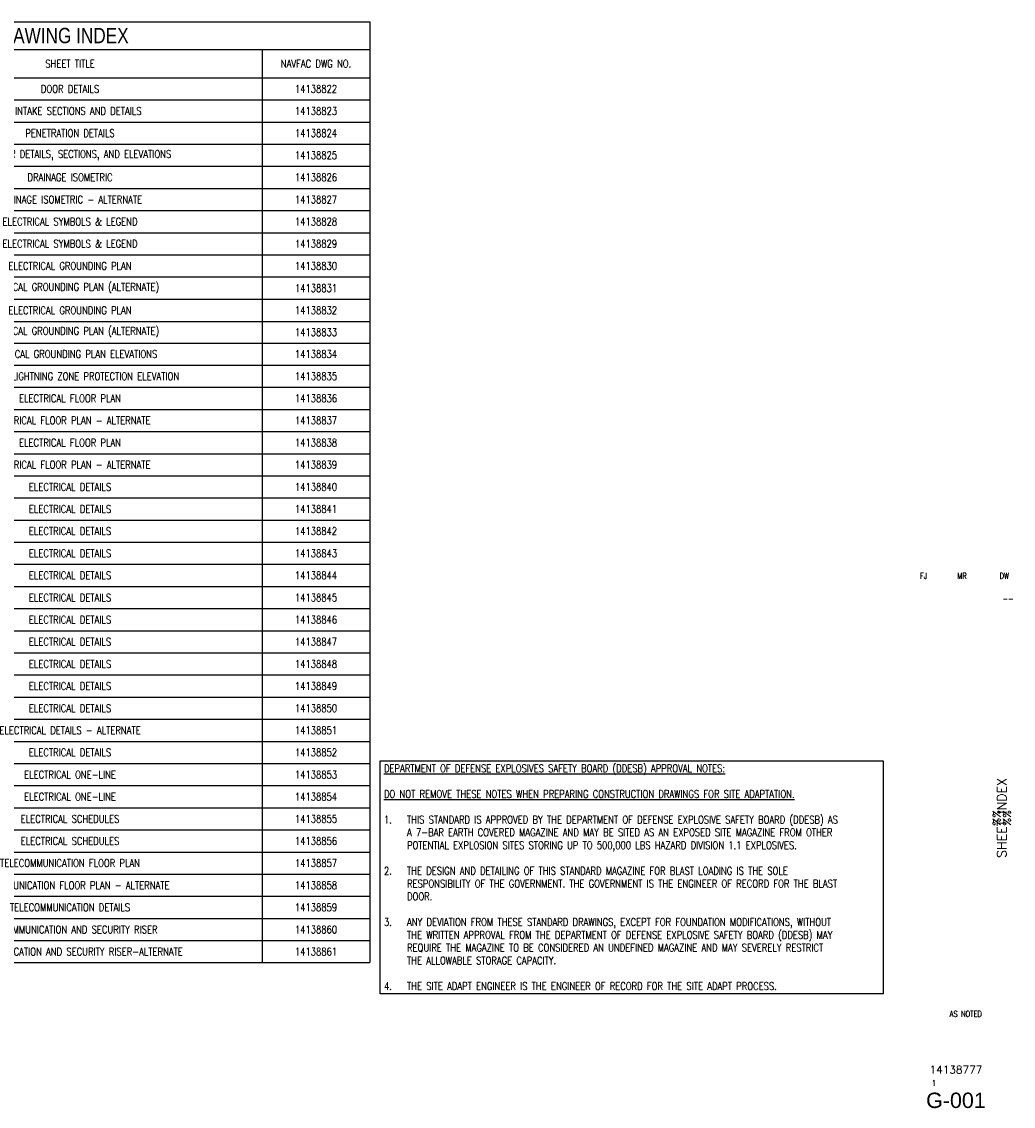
# Paper-space layout 'G-001 - SHEET INDEX' of a CAD drawing. Header units: feet. Extents: x 0.9 to 33.2, y 0.8 to 20.3.
# Tile 2 of 2: x 17.1 to 33.2, y 0.8 to 18.5. Entities that reach past the tile are written whole.
import ezdxf
from ezdxf.enums import TextEntityAlignment as Align

# ---------------------------------------------------------------- set-up
doc = ezdxf.new("R2010")
doc.units = ezdxf.units.FT
doc.header["$MEASUREMENT"] = 0
for name, color, linetype in [('G-ANNO-TEXT', 2, 'Continuous'), ('G-ANNO-TTLB', 7, 'Continuous'), ('S-ANNO-TEXT', 2, 'Continuous')]:
    doc.layers.add(name, color=color, linetype=linetype)
doc.styles.add('Annotative', font='romans.shx', dxfattribs={"width": 0.8, "height": 0.125})
doc.styles.add('RomanS', font='romans.shx', dxfattribs={"width": 0.8})
doc.styles.add('TITLES', font='swiss.ttf', dxfattribs={"width": 0.8})

# ---------------------------------------------------------------- blocks, each defined once
blk = doc.blocks.new('NAVFAC_Sheet_Info')
at = {"layer": 'G-ANNO-TTLB', "color": 3, "style": 'TITLES', "width": 0.8}
for tag, p in [('DESIGNED_BY', (31.723, 9.469)), ('DRAWN_BY', (32.348, 9.469)), ('REVIEWED_BY', (33.036, 9.469))]:
    blk.add_attdef(tag, text='', height=0.125, dxfattribs=at).set_placement(p, align=Align.MIDDLE)
blk.add_attdef('BRANCH_MANAGER', text='', height=0.125, dxfattribs=at).set_placement((33.188, 9.094), align=Align.MIDDLE_RIGHT)
for tag, p in [('SHEET_TITLE_1_OF_2', (32.91, 5.531)), ('SHEET_TITLE_1_OF_1', (32.995, 5.531)), ('SHEET_TITLE_2_OF_2', (33.08, 5.531))]:
    blk.add_attdef(tag, text='', height=0.125, rotation=90, dxfattribs=at).set_placement(p, align=Align.MIDDLE_CENTER)
at = {"layer": 'G-ANNO-TTLB', "color": 4, "style": 'TITLES', "width": 0.8}
for tag, height, p in [('SCALE', 0.1, (32.41, 2.344)), ('NAVFAC_DWG_NUMBER', 0.125, (32.25, 1.437)), ('SHEET_X', 0.0938, (31.891, 1.219))]:
    blk.add_attdef(tag, text='', height=height, dxfattribs=at).set_placement(p, align=Align.MIDDLE)
at = {"layer": 'G-ANNO-TTLB', "color": 4, "style": 'TITLES'}
blk.add_attdef('DISCIPLINE_SHEET_NO', text='', height=0.25, dxfattribs=at).set_placement((32.25, 0.938), align=Align.MIDDLE)
blk = doc.blocks.new('*T3')
at = {"layer": 'G-ANNO-TEXT', "color": 0, "linetype": 'ByBlock', "lineweight": -2, "transparency": 16777216}
for p, q in [((0, 0), (10.125, 0)), ((0, 0), (0, -15.305)), ((10.125, 0), (10.125, -15.305)), ((0, -0.453), (10.125, -0.453)), ((1.125, -0.453), (1.125, -15.305)), ((2.125, -0.453), (2.125, -15.305)), ((8.375, -0.453), (8.375, -15.305)), ((0, -0.913), (10.125, -0.913)), ((0, -1.273), (10.125, -1.273)), ((0, -1.633), (10.125, -1.633)), ((0, -1.992), (10.125, -1.992)), ((0, -2.352), (10.125, -2.352)), ((0, -2.712), (10.125, -2.712)), ((0, -3.072), (10.125, -3.072)), ((0, -3.432), (10.125, -3.432)), ((0, -3.792), (10.125, -3.792)), ((0, -4.152), (10.125, -4.152)), ((0, -4.515), (10.125, -4.515)), ((0, -4.875), (10.125, -4.875)), ((0, -5.226), (10.125, -5.226)), ((0, -5.586), (10.125, -5.586)), ((0, -5.946), (10.125, -5.946)), ((0, -6.306), (10.125, -6.306)), ((0, -6.666), (10.125, -6.666)), ((0, -7.026), (10.125, -7.026)), ((0, -7.386), (10.125, -7.386)), ((0, -7.746), (10.125, -7.746)), ((0, -8.106), (10.125, -8.106)), ((0, -8.466), (10.125, -8.466)), ((0, -8.826), (10.125, -8.826)), ((0, -9.186), (10.125, -9.186)), ((0, -9.546), (10.125, -9.546)), ((0, -9.906), (10.125, -9.906)), ((0, -10.266), (10.125, -10.266)), ((0, -10.626), (10.125, -10.626)), ((0, -10.986), (10.125, -10.986)), ((0, -11.346), (10.125, -11.346)), ((0, -11.706), (10.125, -11.706)), ((0, -12.066), (10.125, -12.066)), ((0, -12.426), (10.125, -12.426)), ((0, -12.786), (10.125, -12.786)), ((0, -13.146), (10.125, -13.146)), ((0, -13.506), (10.125, -13.506)), ((0, -13.866), (10.125, -13.866)), ((0, -14.226), (10.125, -14.226)), ((0, -14.586), (10.125, -14.586)), ((0, -14.946), (10.125, -14.946)), ((0, -15.305), (10.125, -15.305))]:
    blk.add_line(p, q, dxfattribs=at)
at = {"layer": 'G-ANNO-TEXT', "color": 0, "transparency": 16777216, "attachment_point": 5}
for s, insert, char_height, width, style in [('DRAWING INDEX', (5.062, -0.227), 0.25, 10.005, 'TITLES'), ('SHEET TITLE', (5.25, -0.683), 0.125, 6.13, 'RomanS'), ('NAVFAC DWG NO.', (9.25, -0.683), 0.125, 1.63, 'RomanS'), ('S-706', (1.625, -1.093), 0.125, 0.88, 'RomanS'), ('DOOR DETAILS', (5.25, -1.093), 0.125, 6.13, 'RomanS'), ('14138822', (9.25, -1.093), 0.125, 1.63, 'RomanS'), ('S-707', (1.625, -1.453), 0.125, 0.88, 'RomanS'), ('AIR INTAKE SECTIONS AND DETAILS', (5.25, -1.453), 0.125, 6.13, 'RomanS'), ('14138823', (9.25, -1.453), 0.125, 1.63, 'RomanS'), ('S707A', (1.625, -1.813), 0.125, 0.88, 'RomanS'), ('PENETRATION DETAILS', (5.25, -1.813), 0.125, 6.13, 'RomanS'), ('14138824', (9.25, -1.813), 0.125, 1.63, 'RomanS'), ('S-708', (1.625, -2.172), 0.125, 0.88, 'RomanS'), ('VENTILATOR DETAILS, SECTIONS, AND ELEVATIONS', (5.25, -2.172), 0.125, 6.13, 'RomanS'), ('14138825', (9.25, -2.172), 0.125, 1.63, 'RomanS'), ('S-709', (1.625, -2.532), 0.125, 0.88, 'RomanS'), ('DRAINAGE ISOMETRIC', (5.25, -2.532), 0.125, 6.13, 'RomanS'), ('14138826', (9.25, -2.532), 0.125, 1.63, 'RomanS'), ('S709A', (1.625, -2.892), 0.125, 0.88, 'RomanS'), ('DRAINAGE ISOMETRIC - ALTERNATE', (5.25, -2.892), 0.125, 6.13, 'RomanS'), ('14138827', (9.25, -2.892), 0.125, 1.63, 'RomanS'), ('E-001', (1.625, -3.252), 0.125, 0.88, 'RomanS'), ('ELECTRICAL SYMBOLS & LEGEND', (5.25, -3.252), 0.125, 6.13, 'RomanS'), ('14138828', (9.25, -3.252), 0.125, 1.63, 'RomanS'), ('E-002', (1.625, -3.612), 0.125, 0.88, 'RomanS'), ('ELECTRICAL SYMBOLS & LEGEND', (5.25, -3.612), 0.125, 6.13, 'RomanS'), ('14138829', (9.25, -3.612), 0.125, 1.63, 'RomanS'), ('EG101', (1.625, -3.972), 0.125, 0.88, 'RomanS'), ('ELECTRICAL GROUNDING PLAN', (5.25, -3.972), 0.125, 6.13, 'RomanS'), ('14138830', (9.25, -3.972), 0.125, 1.63, 'RomanS'), ('EG101A', (1.625, -4.334), 0.125, 0.88, 'RomanS'), ('ELECTRICAL GROUNDING PLAN (ALTERNATE)', (5.25, -4.334), 0.125, 6.13, 'RomanS'), ('14138831', (9.25, -4.334), 0.125, 1.63, 'RomanS'), ('EG102', (1.625, -4.695), 0.125, 0.88, 'RomanS'), ('ELECTRICAL GROUNDING PLAN', (5.25, -4.695), 0.125, 6.13, 'RomanS'), ('14138832', (9.25, -4.695), 0.125, 1.63, 'RomanS'), ('EG102A', (1.625, -5.05), 0.125, 0.88, 'RomanS'), ('ELECTRICAL GROUNDING PLAN (ALTERNATE)', (5.25, -5.05), 0.125, 6.13, 'RomanS'), ('14138833', (9.25, -5.05), 0.125, 1.63, 'RomanS'), ('EG201', (1.625, -5.406), 0.125, 0.88, 'RomanS'), ('ELECTRICAL GROUNDING PLAN ELEVATIONS', (5.25, -5.406), 0.125, 6.13, 'RomanS'), ('14138834', (9.25, -5.406), 0.125, 1.63, 'RomanS'), ('EG202', (1.625, -5.766), 0.125, 0.88, 'RomanS'), ('ELECTRICAL LIGHTNING ZONE PROTECTION ELEVATION', (5.25, -5.766), 0.125, 6.13, 'RomanS'), ('14138835', (9.25, -5.766), 0.125, 1.63, 'RomanS'), ('E-101', (1.625, -6.126), 0.125, 0.88, 'RomanS'), ('ELECTRICAL FLOOR PLAN', (5.25, -6.126), 0.125, 6.13, 'RomanS'), ('14138836', (9.25, -6.126), 0.125, 1.63, 'RomanS'), ('E101A', (1.625, -6.486), 0.125, 0.88, 'RomanS'), ('ELECTRICAL FLOOR PLAN - ALTERNATE', (5.25, -6.486), 0.125, 6.13, 'RomanS'), ('14138837', (9.25, -6.486), 0.125, 1.63, 'RomanS'), ('E-102', (1.625, -6.846), 0.125, 0.88, 'RomanS'), ('ELECTRICAL FLOOR PLAN', (5.25, -6.846), 0.125, 6.13, 'RomanS'), ('14138838', (9.25, -6.846), 0.125, 1.63, 'RomanS'), ('E102A', (1.625, -7.206), 0.125, 0.88, 'RomanS'), ('ELECTRICAL FLOOR PLAN - ALTERNATE', (5.25, -7.206), 0.125, 6.13, 'RomanS'), ('14138839', (9.25, -7.206), 0.125, 1.63, 'RomanS'), ('E-501', (1.625, -7.566), 0.125, 0.88, 'RomanS'), ('ELECTRICAL DETAILS', (5.25, -7.566), 0.125, 6.13, 'RomanS'), ('14138840', (9.25, -7.566), 0.125, 1.63, 'RomanS'), ('E-502', (1.625, -7.926), 0.125, 0.88, 'RomanS'), ('ELECTRICAL DETAILS', (5.25, -7.926), 0.125, 6.13, 'RomanS'), ('14138841', (9.25, -7.926), 0.125, 1.63, 'RomanS'), ('E-503', (1.625, -8.286), 0.125, 0.88, 'RomanS'), ('ELECTRICAL DETAILS', (5.25, -8.286), 0.125, 6.13, 'RomanS'), ('14138842', (9.25, -8.286), 0.125, 1.63, 'RomanS'), ('E-504', (1.625, -8.646), 0.125, 0.88, 'RomanS'), ('ELECTRICAL DETAILS', (5.25, -8.646), 0.125, 6.13, 'RomanS'), ('14138843', (9.25, -8.646), 0.125, 1.63, 'RomanS'), ('E-505', (1.625, -9.006), 0.125, 0.88, 'RomanS'), ('ELECTRICAL DETAILS', (5.25, -9.006), 0.125, 6.13, 'RomanS'), ('14138844', (9.25, -9.006), 0.125, 1.63, 'RomanS'), ('E-506', (1.625, -9.366), 0.125, 0.88, 'RomanS'), ('ELECTRICAL DETAILS', (5.25, -9.366), 0.125, 6.13, 'RomanS'), ('14138845', (9.25, -9.366), 0.125, 1.63, 'RomanS'), ('E-507', (1.625, -9.726), 0.125, 0.88, 'RomanS'), ('ELECTRICAL DETAILS', (5.25, -9.726), 0.125, 6.13, 'RomanS'), ('14138846', (9.25, -9.726), 0.125, 1.63, 'RomanS'), ('E-508', (1.625, -10.086), 0.125, 0.88, 'RomanS'), ('ELECTRICAL DETAILS', (5.25, -10.086), 0.125, 6.13, 'RomanS'), ('14138847', (9.25, -10.086), 0.125, 1.63, 'RomanS'), ('E-509', (1.625, -10.446), 0.125, 0.88, 'RomanS'), ('ELECTRICAL DETAILS', (5.25, -10.446), 0.125, 6.13, 'RomanS'), ('14138848', (9.25, -10.446), 0.125, 1.63, 'RomanS'), ('E-510', (1.625, -10.806), 0.125, 0.88, 'RomanS'), ('ELECTRICAL DETAILS', (5.25, -10.806), 0.125, 6.13, 'RomanS'), ('14138849', (9.25, -10.806), 0.125, 1.63, 'RomanS'), ('E-511', (1.625, -11.166), 0.125, 0.88, 'RomanS'), ('ELECTRICAL DETAILS', (5.25, -11.166), 0.125, 6.13, 'RomanS'), ('14138850', (9.25, -11.166), 0.125, 1.63, 'RomanS'), ('E-512', (1.625, -11.526), 0.125, 0.88, 'RomanS'), ('ELECTRICAL DETAILS - ALTERNATE', (5.25, -11.526), 0.125, 6.13, 'RomanS'), ('14138851', (9.25, -11.526), 0.125, 1.63, 'RomanS'), ('E-513', (1.625, -11.886), 0.125, 0.88, 'RomanS'), ('ELECTRICAL DETAILS', (5.25, -11.886), 0.125, 6.13, 'RomanS'), ('14138852', (9.25, -11.886), 0.125, 1.63, 'RomanS'), ('E-601', (1.625, -12.246), 0.125, 0.88, 'RomanS'), ('ELECTRICAL ONE-LINE', (5.25, -12.246), 0.125, 6.13, 'RomanS'), ('14138853', (9.25, -12.246), 0.125, 1.63, 'RomanS'), ('E-602', (1.625, -12.606), 0.125, 0.88, 'RomanS'), ('ELECTRICAL ONE-LINE', (5.25, -12.606), 0.125, 6.13, 'RomanS'), ('14138854', (9.25, -12.606), 0.125, 1.63, 'RomanS'), ('E-603', (1.625, -12.966), 0.125, 0.88, 'RomanS'), ('ELECTRICAL SCHEDULES', (5.25, -12.966), 0.125, 6.13, 'RomanS'), ('14138855', (9.25, -12.966), 0.125, 1.63, 'RomanS'), ('E-604', (1.625, -13.326), 0.125, 0.88, 'RomanS'), ('ELECTRICAL SCHEDULES', (5.25, -13.326), 0.125, 6.13, 'RomanS'), ('14138856', (9.25, -13.326), 0.125, 1.63, 'RomanS'), ('T-101', (1.625, -13.686), 0.125, 0.88, 'RomanS'), ('TELECOMMUNICATION FLOOR PLAN', (5.25, -13.686), 0.125, 6.13, 'RomanS'), ('14138857', (9.25, -13.686), 0.125, 1.63, 'RomanS'), ('T101A', (1.625, -14.046), 0.125, 0.88, 'RomanS'), ('TELECOMMUNICATION FLOOR PLAN - ALTERNATE', (5.25, -14.046), 0.125, 6.13, 'RomanS'), ('14138858', (9.25, -14.046), 0.125, 1.63, 'RomanS'), ('T-501', (1.625, -14.406), 0.125, 0.88, 'RomanS'), ('TELECOMMUNICATION DETAILS', (5.25, -14.406), 0.125, 6.13, 'RomanS'), ('14138859', (9.25, -14.406), 0.125, 1.63, 'RomanS'), ('T-601', (1.625, -14.766), 0.125, 0.88, 'RomanS'), ('TELECOMMUNICATION AND SECURITY RISER', (5.25, -14.766), 0.125, 6.13, 'RomanS'), ('14138860', (9.25, -14.766), 0.125, 1.63, 'RomanS'), ('T601A', (1.625, -15.125), 0.125, 0.88, 'RomanS'), ('TELECOMMUNICATION AND SECURITY RISER-ALTERNATE', (5.25, -15.125), 0.125, 6.13, 'RomanS'), ('14138861', (9.25, -15.125), 0.125, 1.63, 'RomanS')]:
    blk.add_mtext(s, dxfattribs=dict(at, insert=insert, char_height=char_height, width=width, style=style))
at = {"layer": 'G-ANNO-TEXT', "transparency": 16777216, "char_height": 0.125, "attachment_point": 5, "style": 'RomanS'}
for s, insert, width in [('SHEET NO.', (0.562, -0.683), 1.005), ('SHEET ID', (1.625, -0.683), 0.88), ('46', (0.562, -1.093), 1.005), ('47', (0.562, -1.453), 1.005), ('48', (0.562, -1.813), 1.005), ('49', (0.562, -2.172), 1.005), ('50', (0.562, -2.532), 1.005), ('51', (0.562, -2.892), 1.005), ('52', (0.562, -3.252), 1.005), ('53', (0.562, -3.612), 1.005), ('54', (0.562, -3.972), 1.005), ('55', (0.562, -4.334), 1.005), ('56', (0.562, -4.695), 1.005), ('57', (0.562, -5.05), 1.005), ('58', (0.562, -5.406), 1.005), ('59', (0.562, -5.766), 1.005), ('60', (0.562, -6.126), 1.005), ('61', (0.562, -6.486), 1.005), ('62', (0.562, -6.846), 1.005), ('63', (0.562, -7.206), 1.005), ('64', (0.562, -7.566), 1.005), ('65', (0.562, -7.926), 1.005), ('66', (0.562, -8.286), 1.005), ('67', (0.562, -8.646), 1.005), ('68', (0.562, -9.006), 1.005), ('69', (0.562, -9.366), 1.005), ('70', (0.562, -9.726), 1.005), ('71', (0.562, -10.086), 1.005), ('72', (0.562, -10.446), 1.005), ('73', (0.562, -10.806), 1.005), ('74', (0.562, -11.166), 1.005), ('75', (0.562, -11.526), 1.005), ('76', (0.562, -11.886), 1.005), ('77', (0.562, -12.246), 1.005), ('78', (0.562, -12.606), 1.005), ('79', (0.562, -12.966), 1.005), ('80', (0.562, -13.326), 1.005), ('81', (0.562, -13.686), 1.005), ('82', (0.562, -14.046), 1.005), ('83', (0.562, -14.406), 1.005), ('84', (0.562, -14.766), 1.005), ('85', (0.562, -15.125), 1.005)]:
    blk.add_mtext(s, dxfattribs=dict(at, insert=insert, width=width))

psp = doc.layouts.new('G-001 - SHEET INDEX')

# ---------------------------------------------------------------- block references
psp.add_blockref('*T3', (12.594, 18.482))
at = {"layer": 'G-ANNO-TTLB'}
ref = psp.add_blockref('NAVFAC_Sheet_Info', (0, 0), dxfattribs=at)
ref.add_attrib('SHEET_TITLE_1_OF_1', 'SHEET INDEX', dxfattribs={"color": 3, "height": 0.15, "rotation": 90, "style": 'RomanS'}).set_placement((32.995, 5.531), align=Align.MIDDLE_CENTER)
ref.add_attrib('SHEET_TITLE_1_OF_2', '%%', dxfattribs={"color": 3, "height": 0.125, "rotation": 90, "style": 'RomanS'}).set_placement((32.91, 5.531), align=Align.MIDDLE_CENTER)
ref.add_attrib('SHEET_TITLE_2_OF_2', '%%', dxfattribs={"color": 3, "height": 0.125, "rotation": 90, "style": 'RomanS'}).set_placement((33.08, 5.531), align=Align.MIDDLE_CENTER)
ref.add_attrib('DESIGNED_BY', 'FJ', dxfattribs={"color": 3, "height": 0.0938, "style": 'RomanS', "width": 0.8}).set_placement((31.723, 9.469), align=Align.MIDDLE)
ref.add_attrib('DRAWN_BY', 'MR', dxfattribs={"color": 3, "height": 0.0938, "style": 'RomanS', "width": 0.8}).set_placement((32.348, 9.469), align=Align.MIDDLE)
ref.add_attrib('REVIEWED_BY', 'DW', dxfattribs={"color": 3, "height": 0.0938, "style": 'RomanS', "width": 0.8}).set_placement((33.036, 9.469), align=Align.MIDDLE)
ref.add_attrib('SCALE', 'AS NOTED', dxfattribs={"color": 4, "height": 0.0938, "style": 'RomanS', "width": 0.8}).set_placement((32.41, 2.344), align=Align.MIDDLE)
ref.add_attrib('NAVFAC_DWG_NUMBER', '14138777', dxfattribs={"color": 4, "height": 0.125, "style": 'RomanS'}).set_placement((32.25, 1.437), align=Align.MIDDLE)
ref.add_attrib('SHEET_X', '1', dxfattribs={"color": 4, "height": 0.0938, "style": 'RomanS', "width": 0.8}).set_placement((31.891, 1.219), align=Align.MIDDLE)
ref.add_attrib('DISCIPLINE_SHEET_NO', 'G-001', dxfattribs={"color": 4, "height": 0.25, "style": 'TITLES'}).set_placement((32.25, 0.938), align=Align.MIDDLE)
ref.add_attrib('BRANCH_MANAGER', '--', dxfattribs={"color": 3, "height": 0.1, "style": 'RomanS', "width": 0.8}).set_placement((33.188, 9.094), align=Align.MIDDLE_RIGHT)

# ---------------------------------------------------------------- texts
at = {"layer": 'S-ANNO-TEXT', "insert": (22.949, 6.4), "char_height": 0.125, "width": 8.05667, "attachment_point": 1, "style": 'Annotative', "bg_fill": 16, "box_fill_scale": 1.5, "bg_fill_color": 256, "bg_fill_transparency": 0}
psp.add_mtext('\\pxt0;{\\LDEPARTMENT OF DEFENSE EXPLOSIVES SAFETY BOARD (DDESB) APPROVAL NOTES:\\P\\PDO NOT REMOVE THESE NOTES WHEN PREPARING CONSTRUCTION DRAWINGS FOR SITE ADAPTATION. }\\P\\pi-3,l3;\\P\\pt0,3,18;1.^ITHIS STANDARD IS APPROVED BY THE DEPARTMENT OF DEFENSE EXPLOSIVE SAFETY BOARD (DDESB) AS A 7-BAR EARTH COVERED MAGAZINE AND MAY BE SITED AS AN EXPOSED SITE MAGAZINE FROM OTHER POTENTIAL EXPLOSION SITES STORING UP TO 500,000 LBS HAZARD DIVISION 1.1 EXPLOSIVES.\\P\\pi0,l0,t0; \\P\\pi-3,l3,t0,3,18;2.^ITHE DESIGN AND DETAILING OF THIS STANDARD MAGAZINE FOR BLAST LOADING IS THE SOLE RESPONSIBILITY OF THE GOVERNMENT. THE GOVERNMENT IS THE ENGINEER OF RECORD FOR THE BLAST DOOR.\\P\\pi0,l0,t0; \\P\\pi-3,l3,t0,3,18;3.^IANY DEVIATION FROM THESE STANDARD DRAWINGS, EXCEPT FOR FOUNDATION MODIFICATIONS, WITHOUT THE WRITTEN APPROVAL FROM THE DEPARTMENT OF DEFENSE EXPLOSIVE SAFETY BOARD (DDESB) MAY REQUIRE THE MAGAZINE TO BE CONSIDERED AN UNDEFINED MAGAZINE AND MAY SEVERELY RESTRICT THE ALLOWABLE STORAGE CAPACITY.\\P\\pi0,l0,t0;\\P\\pi-3,l3,t0,3,18;4.^ITHE SITE ADAPT ENGINEER IS THE ENGINEER OF RECORD FOR THE SITE ADAPT PROCESS.', dxfattribs=at)

doc.saveas('drawing.dxf')
